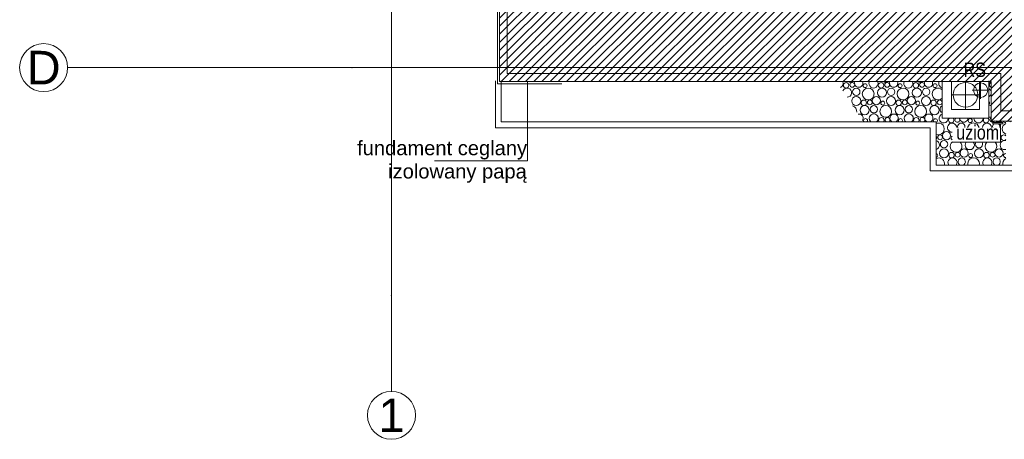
# Model space of a CAD drawing. Header units: millimetres. Extents: x -573548 to 674770, y -184010 to -47794.
# Tile 57 of 181: x 76748 to 87005, y -108895 to -104522. Entities that reach past the tile are written whole.
import ezdxf
from ezdxf.enums import TextEntityAlignment as Align

# ---------------------------------------------------------------- set-up
doc = ezdxf.new("R2010")
doc.units = ezdxf.units.MM
for name, color, linetype, lineweight in [('A.02 RZUT PIWNICY_is$0$HATCH_Nr_pióra__18', 8, 'Continuous', 9), ('A.02 RZUT PIWNICY_is$0$OBRYS PARTERU#1_Nr_pióra__1', 8, 'Continuous', 9), ('A.02 RZUT PIWNICY_is$0$opaska_Nr_pióra__1', 8, 'Continuous', 9), ('A.02 RZUT PIWNICY_is$0$opisy inne_Nr_pióra__1', 8, 'Continuous', 9), ('A.02 RZUT PIWNICY_is$0$opisy inne_Nr_pióra__10', 8, 'Continuous', 9), ('A.02 RZUT PIWNICY_is$0$OSIE_Nr_pióra__1', 8, 'Continuous', 9), ('A.02 RZUT PIWNICY_is$0$RURY SPUSTOWE_Nr_pióra__3', 8, 'Continuous', 9), ('A.02 RZUT PIWNICY_is$0$Structural - Bearing_Nr_pióra__21', 8, 'Continuous', 9), ('A.02 RZUT PIWNICY_is$0$Structural - Grid', 8, 'Continuous', 9), ('A.02 RZUT PIWNICY_is$0$Structural - Grid_Nr_pióra__17', 8, 'Continuous', 9), ('A.02 RZUT PIWNICY_is$0$UZOIM#3_Nr_pióra__2', 8, 'Continuous', 9)]:
    doc.layers.add(name, color=color, linetype=linetype, lineweight=lineweight)
doc.styles.add('A.02 RZUT PIWNICY_is$0$STYL_AUTOMATYCZNY_1', font='arial.ttf')
doc.styles.add('A.02 RZUT PIWNICY_is$0$STYL_AUTOMATYCZNY_4', font='arial.ttf', dxfattribs={"width": 0.8})

# ---------------------------------------------------------------- blocks, each defined once
blk = doc.blocks.new('*X82')
at = {"layer": 'A.02 RZUT PIWNICY_is$0$HATCH_Nr_pióra__18'}
for centre, radius in [((85927, -105206), 28.6), ((85991, -105202), 25.1), ((86157, -105296), 61.2), ((86125, -105210), 20.7), ((86300, -105283), 47.7), ((86291, -105206), 28.6), ((86354, -105202), 25.1), ((86520, -105296), 61.2), ((86489, -105210), 20.7), ((86664, -105283), 47.7), ((86654, -105206), 28.6), ((86718, -105202), 25.1), ((86853, -105210), 20.7), ((86032, -105369), 47.3), ((86033, -105274), 38.4), ((86242, -105366), 42.6), ((86395, -105369), 47.3), ((86396, -105274), 38.4), ((86606, -105366), 42.6), ((86759, -105369), 47.3), ((86760, -105274), 38.4), ((86120, -105465), 47.7), ((86111, -105388), 28.6), ((86174, -105384), 25.1), ((86216, -105456), 38.4), ((86340, -105478), 61.2), ((86309, -105392), 20.7), ((86484, -105465), 47.7), ((86474, -105388), 28.6), ((86538, -105384), 25.1), ((86580, -105456), 38.4), ((86704, -105478), 61.2), ((86673, -105392), 20.7), ((86848, -105465), 47.7), ((86838, -105388), 28.6), ((86902, -105384), 25.1), ((87220, -105574), 20.7), ((88123, -105647), 47.7), ((88219, -105638), 38.4), ((88343, -105660), 61.2), ((88486, -105647), 47.7), ((88582, -105638), 38.4), ((86906, -105748), 25.1), ((86973, -105730), 42.6), ((88064, -105730), 42.6), ((88131, -105756), 20.7), ((88218, -105733), 47.3), ((88297, -105752), 28.6), ((88360, -105748), 25.1), ((88428, -105730), 42.6), ((88495, -105756), 20.7), ((88581, -105733), 47.3), ((86947, -105820), 38.4), ((88163, -105842), 61.2), ((88306, -105829), 47.7), ((88402, -105820), 38.4), ((88526, -105842), 61.2), ((86946, -105915), 47.3), ((87025, -105934), 28.6), ((87089, -105930), 25.1), ((87157, -105912), 42.6), ((87224, -105938), 20.7), ((87310, -105915), 47.3), ((87389, -105934), 28.6), ((87453, -105930), 25.1), ((87520, -105912), 42.6), ((88117, -105934), 28.6), ((88180, -105930), 25.1), ((88248, -105912), 42.6), ((88315, -105938), 20.7), ((88401, -105915), 47.3), ((88480, -105934), 28.6), ((88544, -105930), 25.1)]:
    blk.add_circle(centre, radius, dxfattribs=at)
for centre, radius, start, end in [((85848, -105187), 47.3, 296.3683, 24.0088), ((85937, -105283), 47.7, 269.0694, 157.5771), ((85973, -105114), 61.2, 241.5847, 298.4153), ((86058, -105184), 42.6, 156.3327, 23.6673), ((86212, -105187), 47.3, 155.9912, 24.0088), ((86337, -105114), 61.2, 241.5847, 298.4153), ((86422, -105184), 42.6, 156.3327, 23.6673), ((86575, -105187), 47.3, 155.9912, 24.0088), ((86700, -105114), 61.2, 241.5847, 298.4153), ((86786, -105184), 42.6, 156.3327, 23.6673), ((86884, -105296), 61.2, 44.5022, 315.4978), ((86939, -105187), 47.3, 155.9912, 256.2885), ((87428, -105114), 61.2, 257.0363, 279.1425), ((87446, -105202), 25.1, 108.615, 251.385), ((87391, -105283), 47.7, 14.6203, 61.5823), ((87391, -105283), 47.7, 298.4177, 345.3797), ((85977, -105478), 61.2, 352.6567, 73.9897), ((86944, -105456), 38.4, 114.5572, 245.4428), ((86969, -105366), 42.6, 166.9028, 193.0972), ((87400, -105392), 20.7, 311.8376, 48.1624), ((87432, -105478), 61.2, 84.3575, 106.5531), ((86062, -105548), 42.6, 322.9323, 103.7142), ((86215, -105551), 47.3, 308.2661, 231.7339), ((86294, -105570), 28.6, 320.8839, 219.1161), ((86358, -105566), 25.1, 300.5989, 239.4011), ((86426, -105548), 42.6, 292.5015, 247.4985), ((86579, -105551), 47.3, 308.2661, 231.7339), ((86658, -105570), 28.6, 320.8839, 219.1161), ((86722, -105566), 25.1, 300.5989, 239.4011), ((86789, -105548), 42.6, 292.5015, 247.4985), ((86943, -105551), 47.3, 108.3852, 3.1191), ((87432, -105478), 61.2, 253.4469, 275.6425), ((86129, -105574), 20.7, 317.7918, 222.2082), ((86493, -105574), 20.7, 317.7918, 222.2082), ((86857, -105574), 20.7, 291.266, 222.2082), ((86888, -105660), 61.2, 247.1887, 112.8113), ((87031, -105647), 47.7, 0.5896, 272.2935), ((87022, -105570), 28.6, 130.6744, 49.3256), ((87086, -105566), 25.1, 133.6709, 46.3291), ((87127, -105638), 38.4, 347.4607, 192.5393), ((87153, -105548), 42.6, 179.4527, 0.5473), ((87252, -105660), 61.2, 12.2121, 167.7879), ((87306, -105551), 47.3, 176.8809, 3.1191), ((87395, -105647), 47.7, 0.5896, 179.4104), ((87385, -105570), 28.6, 130.6744, 49.3256), ((87449, -105566), 25.1, 117.8447, 331.3966), ((87491, -105638), 38.4, 128.3752, 192.5393), ((87517, -105548), 42.6, 224.3369, 315.6282), ((87491, -105638), 38.4, 347.4607, 51.6248), ((87615, -105660), 61.2, 114.0105, 245.9895), ((87584, -105574), 20.7, 192.1187, 287.8085), ((87584, -105574), 20.7, 321.959, 347.8464), ((87670, -105551), 47.3, 215.7121, 229.5386), ((87670, -105551), 47.3, 310.4614, 324.253), ((87749, -105570), 28.6, 197.3688, 216.2054), ((87749, -105570), 28.6, 323.7946, 342.5963), ((87813, -105566), 25.1, 208.8572, 234.5777), ((87813, -105566), 25.1, 305.4223, 331.1079), ((87880, -105548), 42.6, 224.5459, 243.7474), ((87880, -105548), 42.6, 296.2526, 315.4192), ((87948, -105574), 20.7, 192.4328, 218.041), ((87948, -105574), 20.7, 321.959, 347.5323), ((88034, -105551), 47.3, 215.8775, 229.5386), ((88034, -105551), 47.3, 235.2844, 324.0876), ((87979, -105660), 61.2, 297.1467, 62.8533), ((88113, -105570), 28.6, 197.6016, 342.3635), ((88177, -105566), 25.1, 209.1467, 330.8184), ((88244, -105548), 42.6, 224.7556, 315.2095), ((88311, -105574), 20.7, 192.7474, 347.2177), ((88398, -105551), 47.3, 216.0433, 323.9218), ((88477, -105570), 28.6, 197.8347, 342.1304), ((88540, -105566), 25.1, 209.4369, 330.5282), ((88608, -105548), 42.6, 224.9661, 302.5603), ((86842, -105752), 28.6, 321.4741, 38.5259), ((87040, -105756), 20.7, 109.7957, 250.2043), ((87490, -105733), 47.3, 343.4413, 16.5587), ((87569, -105752), 28.6, 42.1662, 317.8338), ((87997, -105748), 25.1, 294.0035, 65.9965), ((86851, -105829), 47.7, 285.4431, 74.5569), ((87072, -105842), 61.2, 128.6531, 44.865), ((87215, -105829), 47.7, 139.9066, 40.0934), ((87311, -105820), 38.4, 145.1707, 34.8293), ((87435, -105842), 61.2, 135.135, 44.865), ((87579, -105829), 47.7, 76.0169, 283.9831), ((88039, -105820), 38.4, 214.3423, 145.6577), ((88670, -105829), 47.7, 145.4002, 214.5998), ((86860, -105938), 20.7, 280.567, 79.4331), ((87588, -105938), 20.7, 82.7315, 277.2685), ((88038, -105915), 47.3, 229.6186, 130.3814), ((88611, -105912), 42.6, 63.1886, 296.7844), ((86892, -106024), 61.2, 346.2744, 116.6325), ((87035, -106011), 47.7, 325.5574, 214.4426), ((87131, -106002), 38.4, 291.0333, 248.9667), ((87255, -106024), 61.2, 346.2744, 193.7256), ((87399, -106011), 47.7, 325.5574, 214.4426), ((87495, -106002), 38.4, 291.0333, 248.9667), ((87619, -106024), 61.2, 117.8704, 193.7256), ((87619, -106024), 61.2, 346.2744, 19.4292), ((87763, -106011), 47.7, 170.4626, 214.4426), ((87763, -106011), 47.7, 325.5574, 9.5374), ((87859, -106002), 38.4, 181.3652, 248.9667), ((87859, -106002), 38.4, 291.0333, 358.6348), ((87983, -106024), 61.2, 160.5708, 193.7256), ((87983, -106024), 61.2, 346.2744, 66.6903), ((88126, -106011), 47.7, 325.5574, 214.4426), ((88222, -106002), 38.4, 291.0333, 248.9667), ((88346, -106024), 61.2, 346.2744, 193.7256), ((88490, -106011), 47.7, 325.5574, 214.4426), ((88586, -106002), 38.4, 291.0333, 248.9667)]:
    blk.add_arc(centre, radius, start, end, dxfattribs=at)
blk = doc.blocks.new('A.02 RZUT PIWNICY_is$0$Wypełnienie_2_1')
at = {"layer": 'A.02 RZUT PIWNICY_is$0$HATCH_Nr_pióra__18'}
blk.add_blockref('*X82', (0, 0), dxfattribs=at)
blk = doc.blocks.new('A.02 RZUT PIWNICY_is$0$Standardowy znacznik osi_2')
at = {"layer": 'A.02 RZUT PIWNICY_is$0$Structural - Grid_Nr_pióra__17'}
for q in [(0, 0), (17853, 0)]:
    blk.add_line((1000, 0), q, dxfattribs=at)
blk.add_circle((-250, 0), 250, dxfattribs=at)
blk.add_point((1000, 0), dxfattribs=at)
blk.add_point((1000, 0), dxfattribs=at)
at = {"layer": 'A.02 RZUT PIWNICY_is$0$Structural - Grid_Nr_pióra__17', "style": 'A.02 RZUT PIWNICY_is$0$STYL_AUTOMATYCZNY_1'}
for tag, p in [('AC_MarkerText_1_0', (5, -80)), ('AC_MarkerText_1_1', (19358, -80))]:
    blk.add_attdef(tag, text='', height=350, rotation=270, dxfattribs=at).set_placement(p, align=Align.TOP_CENTER)
blk = doc.blocks.new('A.02 RZUT PIWNICY_is$0$Standardowy znacznik osi_3')
at = {"layer": 'A.02 RZUT PIWNICY_is$0$Structural - Grid_Nr_pióra__17'}
for p, q in [((2962, 0), (40907, 0)), ((40907, 0), (43869, 0))]:
    blk.add_line(p, q, dxfattribs=at)
blk.add_circle((44119, 0), 250, dxfattribs=at)
blk.add_point((40907, 0), dxfattribs=at)
blk.add_point((40907, 0), dxfattribs=at)
at = {"layer": 'A.02 RZUT PIWNICY_is$0$Structural - Grid_Nr_pióra__17', "style": 'A.02 RZUT PIWNICY_is$0$STYL_AUTOMATYCZNY_1'}
for tag, p in [('AC_MarkerText_1_0', (-250, -335)), ('AC_MarkerText_1_1', (44119, -335))]:
    blk.add_attdef(tag, text='', height=350, rotation=180, dxfattribs=at).set_placement(p, align=Align.TOP_CENTER)
blk = doc.blocks.new('A.02 RZUT PIWNICY_is')
at = {"layer": 'A.02 RZUT PIWNICY_is$0$HATCH_Nr_pióra__18'}
h = blk.add_hatch(dxfattribs=at)
h.set_pattern_fill('Common_Brick_0001', color=256, style=0, pattern_type=2)
h.set_pattern_definition([(45, (0, 0), (-42.426407, 42.426407), [])])
h.paths.add_polyline_path([(83067.7, -103608.9), (82317.3, -103497.8), (82317.3, -104248.9), (82317.3, -105167.4), (84022, -105167.4), (87437.6, -105167.4), (87437.6, -105578.2), (88697.3, -105578.6), (88697.3, -105471.8), (88697.3, -105405.8), (88697.3, -105255.8), (88498.5, -104413.2), (88498.5, -104161.5), (88017.3, -104161.5), (88017.3, -104142.1), (88017.3, -104021.5), (88297.3, -104021.5), (88297.3, -103922.3), (88295.4, -103921.9), (88295.5, -103900.2), (88297.3, -103587.6), (88297.3, -103218.2), (88297.3, -102933.1), (88597.3, -102933.1), (88597.3, -102833.1), (88297.3, -102833.1), (88297.3, -102598.7), (88168.2, -102598.7), (88168.2, -101998.7), (88297.3, -101998.7), (88297.3, -101528.1), (88297.3, -100933.1), (88367.3, -100933.1), (88367.3, -100833.1), (88367.3, -100035.4), (88287.3, -100035.4), (88287.3, -99926.6), (87457.3, -99931.6), (87457.3, -100533.1), (87217.3, -100533.1), (87217.3, -100633.1), (87317.7, -100633.1), (87347.7, -101303.1), (87477.7, -101303.1), (87477.7, -101528.1), (87477.7, -103900.2), (87477.7, -104142.1), (87477.7, -104262), (87477.7, -104415.3), (86557.7, -104415.3), (86557.7, -104402.9), (86347.7, -104402.9), (86347.7, -104415.3), (85407.7, -104415.3), (85407.7, -104402.9), (85197.7, -104402.9), (85197.7, -104415.3), (84277.7, -104415.3), (84277.7, -104402.9), (84067.7, -104402.9), (84067.7, -104415.3), (83067.7, -104415.3), (83067.7, -104273.6)])
at = {"layer": 'A.02 RZUT PIWNICY_is$0$OBRYS PARTERU#1_Nr_pióra__1'}
blk.add_lwpolyline([(87547.3, -93022.2), (87547.3, -93622.2), (80856, -93622.2), (80856, -97482.2), (80306.7, -97482.2), (80306.7, -101132.2), (82397.3, -101132.2), (82397.3, -105082.2), (87537.3, -105082.2), (87537.3, -105471.8), (106939.7, -105472.5), (118516.4, -105372.5), (118516.4, -93022.2)], close=True, dxfattribs=at)
at = {"layer": 'A.02 RZUT PIWNICY_is$0$opaska_Nr_pióra__1'}
for points in [[(82274.1, -105157.8), (82274.1, -105647.8), (86804.1, -105647.8), (86804.1, -106098.1), (88777.3, -106098.1)], [(82334.1, -105157.8), (82334.1, -105587.8), (86864.1, -105587.8), (86864.1, -106038.1), (88837.6, -106038.1)], [(86927.8, -105157.8), (86927.8, -105548.1), (87414.1, -105548.1), (87414.1, -105157.8)]]:
    blk.add_lwpolyline(points, dxfattribs=at)
blk.add_lwpolyline([(87316.8, -105167.4), (87025, -105167.4), (87025, -105459.2), (87316.8, -105459.2)], close=True, dxfattribs=at)
blk.add_circle((87170.9, -105304.9), 128.9, dxfattribs=at)
at = {"layer": 'A.02 RZUT PIWNICY_is$0$opisy inne_Nr_pióra__1'}
blk.add_lwpolyline([(81639.2, -105994), (82607, -105994), (82607, -105632.2), (82607, -105167.4)], dxfattribs=at)
at = {"layer": 'A.02 RZUT PIWNICY_is$0$opisy inne_Nr_pióra__10'}
for p, q in [((82295.1, -105189.6), (82295.1, -104297.7)), ((82966.5, -105189.6), (82295.1, -105189.6))]:
    blk.add_line(p, q, dxfattribs=at)
at = {"layer": 'A.02 RZUT PIWNICY_is$0$OSIE_Nr_pióra__1'}
for p, q in [((87170.9, -105167.4), (87170.9, -105459.2)), ((87328.5, -105346.9), (87328.5, -105166.9)), ((87316.8, -105304.9), (87025, -105304.9)), ((87238.5, -105256.9), (87418.5, -105256.9))]:
    blk.add_line(p, q, dxfattribs=at)
at = {"layer": 'A.02 RZUT PIWNICY_is$0$RURY SPUSTOWE_Nr_pióra__3'}
blk.add_circle((87328.5, -105256.9), 75, dxfattribs=at)
at = {"layer": 'A.02 RZUT PIWNICY_is$0$Structural - Bearing_Nr_pióra__21'}
for p, q in [((82317.3, -103497.8), (82317.3, -105167.4)), ((82317.3, -105167.4), (87437.6, -105167.4)), ((87437.6, -105167.4), (87437.6, -105578.2)), ((87437.6, -105578.2), (88697.3, -105578.6))]:
    blk.add_line(p, q, dxfattribs=at)
at = {"layer": 'A.02 RZUT PIWNICY_is$0$UZOIM#3_Nr_pióra__2'}
blk.add_lwpolyline([(87033.3, -105798.4), (87535.5, -105798.4), (87535.5, -105608.2)], dxfattribs=at)
blk.add_lwpolyline([(87453.8, -105594.5), (87559.2, -105594.5), (87559.2, -105608.2), (87453.8, -105608.2)], close=True, dxfattribs=at)
at = {"layer": 'A.02 RZUT PIWNICY_is$0$HATCH_Nr_pióra__18'}
blk.add_blockref('A.02 RZUT PIWNICY_is$0$Wypełnienie_2_1', (0, 0), dxfattribs=at)
at = {"layer": 'A.02 RZUT PIWNICY_is$0$Structural - Grid'}
ref = blk.add_blockref('A.02 RZUT PIWNICY_is$0$Standardowy znacznik osi_2', (81191, -108395.1), dxfattribs=dict(at, zscale=1000, rotation=90))
ref.add_attrib('AC_MarkerText_1', '1', dxfattribs={"layer": 'A.02 RZUT PIWNICY_is$0$Structural - Grid_Nr_pióra__17', "color": 20, "lineweight": 15, "true_color": 0xf73328, "height": 350, "style": 'A.02 RZUT PIWNICY_is$0$STYL_AUTOMATYCZNY_1'}).set_placement((81191, -108470.1), align=Align.TOP_CENTER)
ref = blk.add_blockref('A.02 RZUT PIWNICY_is$0$Standardowy znacznik osi_3', (121686.6, -105021.8), dxfattribs=dict(at, zscale=1000, rotation=180))
ref.add_attrib('AC_MarkerText_1_1', 'D', dxfattribs={"layer": 'A.02 RZUT PIWNICY_is$0$Structural - Grid_Nr_pióra__17', "color": 20, "lineweight": 15, "true_color": 0xf73328, "height": 350, "style": 'A.02 RZUT PIWNICY_is$0$STYL_AUTOMATYCZNY_1'}).set_placement((77567.9, -104846.8), align=Align.TOP_CENTER)
at = {"layer": 'A.02 RZUT PIWNICY_is$0$opisy inne_Nr_pióra__1', "char_height": 150, "attachment_point": 5}
for s, insert, style in [('\\A1;{\\pqc;\\fArial|b0|i0|c238|p0;\\W0.800000;RS}', (87267.2, -105045.1), 'A.02 RZUT PIWNICY_is$0$STYL_AUTOMATYCZNY_4'), ('\\A1;{\\pqc;\\fArial|b0|i0|c238|p0;\\W1.000000;fundament\\fArial|b0|i0|c238|p0;\\W1.000000; \\fArial|b0|i0|c238|p0;\\W1.000000;ceglany}', (81718.1, -105882.1), 'A.02 RZUT PIWNICY_is$0$STYL_AUTOMATYCZNY_1'), ('\\A1;{\\pqc;\\fArial|b0|i0|c238|p0;\\W1.000000;izolowany papą}', (81878.2, -106124.9), 'A.02 RZUT PIWNICY_is$0$STYL_AUTOMATYCZNY_1')]:
    blk.add_mtext(s, dxfattribs=dict(at, insert=insert, style=style))
at = {"layer": 'A.02 RZUT PIWNICY_is$0$UZOIM#3_Nr_pióra__2', "insert": (87297.7, -105698.1), "char_height": 150, "attachment_point": 5, "style": 'A.02 RZUT PIWNICY_is$0$STYL_AUTOMATYCZNY_4'}
blk.add_mtext('\\A1;{\\pqc;\\fArial|b0|i0|c238|p0;\\W0.800000;uziom}', dxfattribs=at)

msp = doc.modelspace()

# ---------------------------------------------------------------- block references
at = {"ltscale": 10}
msp.add_blockref('A.02 RZUT PIWNICY_is', (-570.227, 0), dxfattribs=at)

doc.saveas('drawing.dxf')
